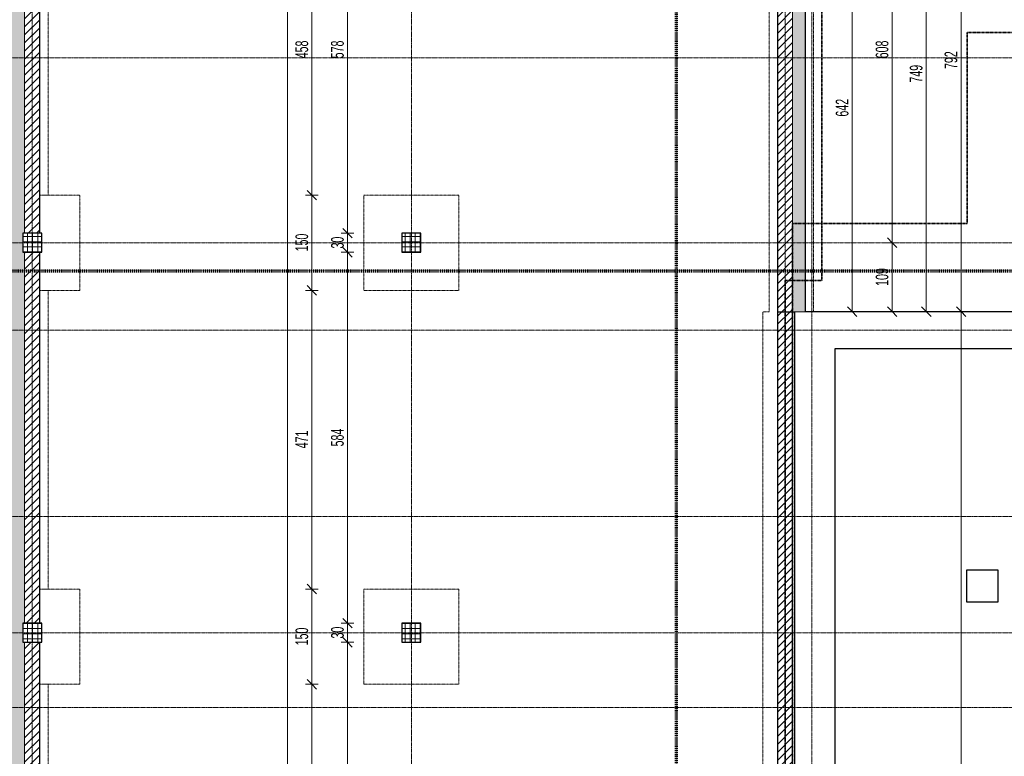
# Model space of a CAD drawing. Header units: millimetres. Extents: x 5238 to 82933, y -25411 to 16830.
# Tile 7 of 11: x 28610 to 44122, y -4339 to 7266. Entities that reach past the tile are written whole.
import ezdxf

# ---------------------------------------------------------------- set-up
doc = ezdxf.new("R2010")
doc.units = ezdxf.units.MM
for name, pattern in [('__FK_przerywana', [3.2004, 1.6002, -1.6002]), ('Kreska', [6.35, 3.175, -3.175]), ('Linia siatki', [22.225, 12.7, -3.175, 3.175, -3.175])]:
    doc.linetypes.add(name, pattern=pattern)
for name, color, linetype, lineweight in [('A-ANNO-DIMS', 7, 'Continuous', 5), ('A-ANNO-DIMS-100', 7, 'Continuous', 5), ('A-WALL', 7, 'Continuous', 5), ('A-WALL-PATT', 7, 'Continuous', 35), ('G-ANNO-SYMB', 7, 'Continuous', 5), ('S-COLS', 7, 'Continuous', 5), ('S-COLS-SYMB', 7, 'Continuous', 25), ('S-FNDN', 7, 'Continuous', 5), ('S-GRID', 7, 'Continuous', 5)]:
    doc.layers.add(name, color=color, linetype=linetype, lineweight=lineweight)
doc.layers.add('A-DETL', color=7, linetype='Continuous', lineweight=5, true_color=0x00a600)
doc.styles.add('Arial_3', font='arial.ttf', dxfattribs={"width": 0.6, "height": 200})
doc.dimstyles.new('standard_wielkość_otworów', dxfattribs={"dimscale": 304.8, "dimtxt": 204.05188, "dimasz": 0.492126, "dimexe": 0.328084, "dimexo": 0.0625, "dimgap": 0, "dimtad": 1, "dimdec": 0, "dimlfac": 0.1, "dimzin": 0, "dimdsep": 46, "dimtxsty": 'Arial_3', "dimblk1": 'OBLIQUE', "dimblk2": 'OBLIQUE', "dimsah": 1, "dimcen": 0.09, "dimazin": 0, "dimtfac": 1, "dimtdec": 4, "dimtix": 1, "dimtmove": 0, "dimatfit": 3, "dimfxl": 0.328084, "dimfxlon": 1, "dimtvp": 1, "dimtolj": 1, "dimtzin": 0, "dimarcsym": 2})
pattern_1 = [(45, (76900.565, 0), (-63.63961, 63.63961), [])]
pattern_2 = [(0, (76900.565, 0), (95.25, 54.993), [63.5, -127]), (120, (76900.565, 0), (-95.250335, 54.99242), [63.5, -127]), (60, (76900.565, 0), (-0.000335, 109.98542), [0, -127, 63.5, 0])]

# ---------------------------------------------------------------- blocks, each defined once
blk = doc.blocks.new('SKo Słup prefabrykowany ___FK_04_0 - S1 30X30-1773293-RZUT FUNDAMENTÓW')
at = {"layer": 'S-COLS'}
h = blk.add_hatch(dxfattribs=at)
h.set_pattern_fill('FP_5', color=256, style=0, pattern_type=2)
h.set_pattern_definition([(0, (48093.416, -3751.59), (0, 80), []), (90, (48093.416, -3751.59), (-80, 5e-15), [])])
h.paths.add_polyline_path([(150, -150), (150, 150), (-150, 150), (-150, -150)])
at = {"layer": 'S-COLS-SYMB'}
for p, q in [((-150, 150), (-150, -150)), ((150, 150), (-150, 150)), ((150, -150), (150, 150)), ((-150, -150), (150, -150))]:
    blk.add_line(p, q, dxfattribs=at)
blk = doc.blocks.new('SKo Słup prefabrykowany ___FK_04_0 - S1 30X30-V2-RZUT FUNDAMENTÓW')
at = {"layer": 'S-COLS'}
h = blk.add_hatch(dxfattribs=at)
h.set_pattern_fill('FP_6', color=256, style=0, pattern_type=2)
h.set_pattern_definition([(0, (48093.416, 2392.41), (0, 80), []), (90, (48093.416, 2392.41), (-80, 5e-15), [])])
h.paths.add_polyline_path([(150, -150), (150, 150), (-150, 150), (-150, -150)])
at = {"layer": 'S-COLS-SYMB'}
for p, q in [((-150, 150), (-150, -150)), ((150, 150), (-150, 150)), ((150, -150), (150, 150)), ((-150, -150), (150, -150))]:
    blk.add_line(p, q, dxfattribs=at)
blk = doc.blocks.new('SKo Słup prefabrykowany ___FK_04_0 - S1 30X30-V5-RZUT FUNDAMENTÓW')
at = {"layer": 'S-COLS'}
h = blk.add_hatch(dxfattribs=at)
h.set_pattern_fill('FP_9', color=256, style=0, pattern_type=2)
h.set_pattern_definition([(0, (42120.416, -3751.59), (0, 80), []), (90, (42120.416, -3751.59), (-80, 5e-15), [])])
h.paths.add_polyline_path([(150, -150), (150, 150), (-150, 150), (-150, -150)])
at = {"layer": 'S-COLS-SYMB'}
for p, q in [((-150, 150), (-150, -150)), ((150, 150), (-150, 150)), ((150, -150), (150, 150)), ((-150, -150), (150, -150))]:
    blk.add_line(p, q, dxfattribs=at)
blk = doc.blocks.new('SKo Słup prefabrykowany ___FK_04_0 - S1 30X30-V6-RZUT FUNDAMENTÓW')
at = {"layer": 'S-COLS'}
h = blk.add_hatch(dxfattribs=at)
h.set_pattern_fill('FP_10', color=256, style=0, pattern_type=2)
h.set_pattern_definition([(0, (42120.416, 2392.41), (0, 80), []), (90, (42120.416, 2392.41), (-80, 5e-15), [])])
h.paths.add_polyline_path([(150, -150), (150, 150), (-150, 150), (-150, -150)])
at = {"layer": 'S-COLS-SYMB'}
for p, q in [((-150, 150), (-150, -150)), ((150, 150), (-150, 150)), ((150, -150), (150, 150)), ((-150, -150), (150, -150))]:
    blk.add_line(p, q, dxfattribs=at)
blk = doc.blocks.new('Footing-Rectangular - 1_5x1_5x0_5-1774017-RZUT FUNDAMENTÓW')
at = {"layer": 'S-FNDN', "linetype": '__FK_przerywana'}
for p, q in [((750, 750), (-750, 750)), ((-750, 750), (-750, -750)), ((750, -750), (750, 750)), ((-750, -750), (750, -750))]:
    blk.add_line(p, q, dxfattribs=at)
blk = doc.blocks.new('DIMBLOCK17-RZUT FUNDAMENTÓW')
at = {"layer": 'A-ANNO-DIMS-100', "color": 250, "true_color": 0x303030, "transparency": 16777216}
for p, q in [((43441, 2666), (43341, 2666)), ((43441, 2666), (43366, 2741)), ((43441, -13854), (43441, 2666)), ((43441, 2666), (43516, 2591)), ((43441, 2666), (43541, 2666)), ((43441, -13854), (43366, -13779)), ((43441, -13854), (43341, -13854)), ((43441, -13854), (43516, -13929)), ((43441, -13854), (43541, -13854))]:
    blk.add_line(p, q, dxfattribs=at)
at = {"layer": 'A-ANNO-DIMS-100', "color": 0, "transparency": 16777216, "insert": (43181, -5776), "char_height": 200, "width": 436.98, "attachment_point": 1, "rotation": 90, "line_spacing_factor": 0.941778, "style": 'Arial_3'}
blk.add_mtext('1652', dxfattribs=at)
blk = doc.blocks.new('_Oblique')
at = {"color": 0, "linetype": 'ByBlock', "lineweight": -2}
blk.add_line((-0.5, -0.5), (0.5, 0.5), dxfattribs=at)
blk = doc.blocks.new('DIMBLOCK57-RZUT FUNDAMENTÓW')
at = {"layer": 'A-ANNO-DIMS-100', "color": 250, "true_color": 0x303030, "transparency": 16777216}
for p, q in [((41725, 9086), (41650, 9161)), ((41725, 9086), (41625, 9086)), ((41725, 9086), (41725, 2666)), ((41725, 9086), (41800, 9011)), ((41725, 9086), (41825, 9086)), ((41725, 2666), (41625, 2666)), ((41725, 2666), (41650, 2741)), ((41725, 2666), (41800, 2591)), ((41725, 2666), (41825, 2666))]:
    blk.add_line(p, q, dxfattribs=at)
at = {"layer": 'A-ANNO-DIMS-100', "color": 0, "transparency": 16777216, "insert": (41466, 5739), "char_height": 200, "width": 327.74, "attachment_point": 1, "rotation": 90, "line_spacing_factor": 0.941778, "style": 'Arial_3'}
blk.add_mtext('642', dxfattribs=at)
blk = doc.blocks.new('DIMBLOCK59-RZUT FUNDAMENTÓW')
at = {"layer": 'A-ANNO-DIMS-100', "color": 250, "true_color": 0x303030, "transparency": 16777216}
for p, q in [((42355, 9836), (42255, 9836)), ((42355, 9836), (42280, 9911)), ((42355, 9836), (42355, 3752)), ((42355, 9836), (42430, 9761)), ((42355, 9836), (42455, 9836)), ((42355, 3752), (42255, 3752)), ((42355, 3752), (42280, 3827)), ((42355, 3752), (42430, 3677)), ((42355, 3752), (42455, 3752))]:
    blk.add_line(p, q, dxfattribs=at)
at = {"layer": 'A-ANNO-DIMS-100', "color": 0, "transparency": 16777216, "insert": (42095, 6657), "char_height": 200, "width": 327.74, "attachment_point": 1, "rotation": 90, "line_spacing_factor": 0.941778, "style": 'Arial_3'}
blk.add_mtext('608', dxfattribs=at)
blk = doc.blocks.new('DIMBLOCK60-RZUT FUNDAMENTÓW')
at = {"layer": 'A-ANNO-DIMS-100', "color": 250, "true_color": 0x303030, "transparency": 16777216}
for p, q in [((42355, 3752), (42255, 3752)), ((42355, 3752), (42280, 3827)), ((42355, 3752), (42355, 2666)), ((42355, 3752), (42430, 3677)), ((42355, 3752), (42455, 3752)), ((42355, 2666), (42255, 2666)), ((42355, 2666), (42280, 2741)), ((42355, 2666), (42430, 2591)), ((42355, 2666), (42455, 2666))]:
    blk.add_line(p, q, dxfattribs=at)
at = {"layer": 'A-ANNO-DIMS-100', "color": 0, "transparency": 16777216, "insert": (42095, 3072), "char_height": 200, "width": 327.74, "attachment_point": 1, "rotation": 90, "line_spacing_factor": 0.941778, "style": 'Arial_3'}
blk.add_mtext('109', dxfattribs=at)
blk = doc.blocks.new('DIMBLOCK62-RZUT FUNDAMENTÓW')
at = {"layer": 'A-ANNO-DIMS-100', "color": 250, "true_color": 0x303030, "transparency": 16777216}
for p, q in [((42892, 10156), (42792, 10156)), ((42892, 10156), (42817, 10231)), ((42892, 10156), (42892, 2666)), ((42892, 10156), (42967, 10081)), ((42892, 10156), (42992, 10156)), ((42892, 2666), (42792, 2666)), ((42892, 2666), (42817, 2741)), ((42892, 2666), (42967, 2591)), ((42892, 2666), (42992, 2666))]:
    blk.add_line(p, q, dxfattribs=at)
at = {"layer": 'A-ANNO-DIMS-100', "color": 0, "transparency": 16777216, "insert": (42632, 6274), "char_height": 200, "width": 327.74, "attachment_point": 1, "rotation": 90, "line_spacing_factor": 0.941778, "style": 'Arial_3'}
blk.add_mtext('749', dxfattribs=at)
blk = doc.blocks.new('DIMBLOCK63-RZUT FUNDAMENTÓW')
at = {"layer": 'A-ANNO-DIMS-100', "color": 250, "true_color": 0x303030, "transparency": 16777216}
for p, q in [((43441, 10586), (43341, 10586)), ((43441, 10586), (43366, 10661)), ((43441, 10586), (43441, 2666)), ((43441, 10586), (43516, 10511)), ((43441, 10586), (43541, 10586)), ((43441, 2666), (43341, 2666)), ((43441, 2666), (43366, 2741)), ((43441, 2666), (43516, 2591)), ((43441, 2666), (43541, 2666))]:
    blk.add_line(p, q, dxfattribs=at)
at = {"layer": 'A-ANNO-DIMS-100', "color": 0, "transparency": 16777216, "insert": (43181, 6489), "char_height": 200, "width": 327.74, "attachment_point": 1, "rotation": 90, "line_spacing_factor": 0.941778, "style": 'Arial_3'}
blk.add_mtext('792', dxfattribs=at)
blk = doc.blocks.new('DIMBLOCK71-RZUT FUNDAMENTÓW')
at = {"layer": 'A-ANNO-DIMS-100', "color": 250, "true_color": 0x303030, "transparency": 16777216}
for p, q in [((33213, -3204), (33113, -3204)), ((33213, -3204), (33138, -3129)), ((33213, -7786), (33213, -3204)), ((33213, -3204), (33288, -3279)), ((33213, -3204), (33313, -3204)), ((33213, -7786), (33138, -7711)), ((33213, -7786), (33113, -7786)), ((33213, -7786), (33288, -7861)), ((33213, -7786), (33313, -7786))]:
    blk.add_line(p, q, dxfattribs=at)
at = {"layer": 'A-ANNO-DIMS-100', "color": 0, "transparency": 16777216, "insert": (32954, -5632), "char_height": 200, "width": 327.74, "attachment_point": 1, "rotation": 90, "line_spacing_factor": 0.941778, "style": 'Arial_3'}
blk.add_mtext('458', dxfattribs=at)
blk = doc.blocks.new('DIMBLOCK72-RZUT FUNDAMENTÓW')
at = {"layer": 'A-ANNO-DIMS-100', "color": 250, "true_color": 0x303030, "transparency": 16777216}
for p, q in [((33213, -1704), (33113, -1704)), ((33213, -1704), (33138, -1629)), ((33213, -3204), (33213, -1704)), ((33213, -1704), (33288, -1779)), ((33213, -1704), (33313, -1704)), ((33213, -3204), (33113, -3204)), ((33213, -3204), (33138, -3129)), ((33213, -3204), (33288, -3279)), ((33213, -3204), (33313, -3204))]:
    blk.add_line(p, q, dxfattribs=at)
at = {"layer": 'A-ANNO-DIMS-100', "color": 0, "transparency": 16777216, "insert": (32954, -2591), "char_height": 200, "width": 327.74, "attachment_point": 1, "rotation": 90, "line_spacing_factor": 0.941778, "style": 'Arial_3'}
blk.add_mtext('150', dxfattribs=at)
blk = doc.blocks.new('DIMBLOCK73-RZUT FUNDAMENTÓW')
at = {"layer": 'A-ANNO-DIMS-100', "color": 250, "true_color": 0x303030, "transparency": 16777216}
for p, q in [((33213, 3002), (33113, 3002)), ((33213, 3002), (33138, 3077)), ((33213, -1704), (33213, 3002)), ((33213, 3002), (33288, 2927)), ((33213, 3002), (33313, 3002)), ((33213, -1704), (33113, -1704)), ((33213, -1704), (33138, -1629)), ((33213, -1704), (33288, -1779)), ((33213, -1704), (33313, -1704))]:
    blk.add_line(p, q, dxfattribs=at)
at = {"layer": 'A-ANNO-DIMS-100', "color": 0, "transparency": 16777216, "insert": (32954, 512), "char_height": 200, "width": 327.74, "attachment_point": 1, "rotation": 90, "line_spacing_factor": 0.941778, "style": 'Arial_3'}
blk.add_mtext('471', dxfattribs=at)
blk = doc.blocks.new('DIMBLOCK74-RZUT FUNDAMENTÓW')
at = {"layer": 'A-ANNO-DIMS-100', "color": 250, "true_color": 0x303030, "transparency": 16777216}
for p, q in [((33213, 4502), (33113, 4502)), ((33213, 4502), (33138, 4577)), ((33213, 3002), (33213, 4502)), ((33213, 4502), (33288, 4427)), ((33213, 4502), (33313, 4502)), ((33213, 3002), (33113, 3002)), ((33213, 3002), (33138, 3077)), ((33213, 3002), (33288, 2927)), ((33213, 3002), (33313, 3002))]:
    blk.add_line(p, q, dxfattribs=at)
at = {"layer": 'A-ANNO-DIMS-100', "color": 0, "transparency": 16777216, "insert": (32954, 3615), "char_height": 200, "width": 327.74, "attachment_point": 1, "rotation": 90, "line_spacing_factor": 0.941778, "style": 'Arial_3'}
blk.add_mtext('150', dxfattribs=at)
blk = doc.blocks.new('DIMBLOCK75-RZUT FUNDAMENTÓW')
at = {"layer": 'A-ANNO-DIMS-100', "color": 250, "true_color": 0x303030, "transparency": 16777216}
for p, q in [((33213, 9086), (33138, 9161)), ((33213, 9086), (33113, 9086)), ((33213, 4502), (33213, 9086)), ((33213, 9086), (33288, 9011)), ((33213, 9086), (33313, 9086)), ((33213, 4502), (33113, 4502)), ((33213, 4502), (33138, 4577)), ((33213, 4502), (33288, 4427)), ((33213, 4502), (33313, 4502))]:
    blk.add_line(p, q, dxfattribs=at)
at = {"layer": 'A-ANNO-DIMS-100', "color": 0, "transparency": 16777216, "insert": (32954, 6657), "char_height": 200, "width": 327.74, "attachment_point": 1, "rotation": 90, "line_spacing_factor": 0.941778, "style": 'Arial_3'}
blk.add_mtext('458', dxfattribs=at)
blk = doc.blocks.new('DIMBLOCK79-RZUT FUNDAMENTÓW')
at = {"layer": 'A-ANNO-DIMS-100', "color": 250, "true_color": 0x303030, "transparency": 16777216}
for p, q in [((33775, 9686), (33675, 9686)), ((33775, 9686), (33700, 9761)), ((33775, 9686), (33775, 3902)), ((33775, 9686), (33850, 9611)), ((33775, 9686), (33875, 9686)), ((33775, 3902), (33675, 3902)), ((33775, 3902), (33700, 3977)), ((33775, 3902), (33850, 3827)), ((33775, 3902), (33875, 3902))]:
    blk.add_line(p, q, dxfattribs=at)
at = {"layer": 'A-ANNO-DIMS-100', "color": 0, "transparency": 16777216, "insert": (33515, 6657), "char_height": 200, "width": 327.74, "attachment_point": 1, "rotation": 90, "line_spacing_factor": 0.941778, "style": 'Arial_3'}
blk.add_mtext('578', dxfattribs=at)
blk = doc.blocks.new('DIMBLOCK80-RZUT FUNDAMENTÓW')
at = {"layer": 'A-ANNO-DIMS-100', "color": 250, "true_color": 0x303030, "transparency": 16777216}
for p, q in [((33775, 3902), (33675, 3902)), ((33775, 3902), (33700, 3977)), ((33775, 3902), (33775, 3602)), ((33775, 3902), (33850, 3827)), ((33775, 3902), (33875, 3902)), ((33775, 3602), (33675, 3602)), ((33775, 3602), (33700, 3677)), ((33775, 3602), (33850, 3527)), ((33775, 3602), (33875, 3602))]:
    blk.add_line(p, q, dxfattribs=at)
at = {"layer": 'A-ANNO-DIMS-100', "color": 0, "transparency": 16777216, "insert": (33515, 3661), "char_height": 200, "width": 218.49, "attachment_point": 1, "rotation": 90, "line_spacing_factor": 0.941778, "style": 'Arial_3'}
blk.add_mtext('30', dxfattribs=at)
blk = doc.blocks.new('DIMBLOCK81-RZUT FUNDAMENTÓW')
at = {"layer": 'A-ANNO-DIMS-100', "color": 250, "true_color": 0x303030, "transparency": 16777216}
for p, q in [((33775, 3602), (33675, 3602)), ((33775, 3602), (33700, 3677)), ((33775, 3602), (33775, -2242)), ((33775, 3602), (33850, 3527)), ((33775, 3602), (33875, 3602)), ((33775, -2242), (33700, -2167)), ((33775, -2242), (33675, -2242)), ((33775, -2242), (33850, -2317)), ((33775, -2242), (33875, -2242))]:
    blk.add_line(p, q, dxfattribs=at)
at = {"layer": 'A-ANNO-DIMS-100', "color": 0, "transparency": 16777216, "insert": (33515, 543), "char_height": 200, "width": 327.74, "attachment_point": 1, "rotation": 90, "line_spacing_factor": 0.941778, "style": 'Arial_3'}
blk.add_mtext('584', dxfattribs=at)
blk = doc.blocks.new('DIMBLOCK82-RZUT FUNDAMENTÓW')
at = {"layer": 'A-ANNO-DIMS-100', "color": 250, "true_color": 0x303030, "transparency": 16777216}
for p, q in [((33775, -2242), (33700, -2167)), ((33775, -2242), (33675, -2242)), ((33775, -2242), (33775, -2542)), ((33775, -2242), (33850, -2317)), ((33775, -2242), (33875, -2242)), ((33775, -2542), (33700, -2467)), ((33775, -2542), (33675, -2542)), ((33775, -2542), (33850, -2617)), ((33775, -2542), (33875, -2542))]:
    blk.add_line(p, q, dxfattribs=at)
at = {"layer": 'A-ANNO-DIMS-100', "color": 0, "transparency": 16777216, "insert": (33515, -2483), "char_height": 200, "width": 218.49, "attachment_point": 1, "rotation": 90, "line_spacing_factor": 0.941778, "style": 'Arial_3'}
blk.add_mtext('30', dxfattribs=at)
blk = doc.blocks.new('DIMBLOCK83-RZUT FUNDAMENTÓW')
at = {"layer": 'A-ANNO-DIMS-100', "color": 250, "true_color": 0x303030, "transparency": 16777216}
for p, q in [((33775, -2542), (33700, -2467)), ((33775, -2542), (33675, -2542)), ((33775, -2542), (33775, -8386)), ((33775, -2542), (33850, -2617)), ((33775, -2542), (33875, -2542)), ((33775, -8386), (33700, -8311)), ((33775, -8386), (33675, -8386)), ((33775, -8386), (33850, -8461)), ((33775, -8386), (33875, -8386))]:
    blk.add_line(p, q, dxfattribs=at)
at = {"layer": 'A-ANNO-DIMS-100', "color": 0, "transparency": 16777216, "insert": (33515, -5601), "char_height": 200, "width": 327.74, "attachment_point": 1, "rotation": 90, "line_spacing_factor": 0.941778, "style": 'Arial_3'}
blk.add_mtext('584', dxfattribs=at)
blk = doc.blocks.new('DIMBLOCK92-RZUT FUNDAMENTÓW')
at = {"layer": 'A-ANNO-DIMS-100', "color": 250, "true_color": 0x303030, "transparency": 16777216}
for p, q in [((32830, 9716), (32755, 9791)), ((32830, 9716), (32730, 9716)), ((32830, -20704), (32830, 9716)), ((32830, 9716), (32905, 9641)), ((32830, 9716), (32930, 9716)), ((32830, -20704), (32755, -20629)), ((32830, -20704), (32730, -20704)), ((32830, -20704), (32905, -20779)), ((32830, -20704), (32930, -20704))]:
    blk.add_line(p, q, dxfattribs=at)
at = {"layer": 'A-ANNO-DIMS-100', "color": 0, "transparency": 16777216, "insert": (32571, -5676), "char_height": 200, "width": 436.98, "attachment_point": 1, "rotation": 90, "line_spacing_factor": 0.941778, "style": 'Arial_3'}
blk.add_mtext('3042', dxfattribs=at)

msp = doc.modelspace()

# ---------------------------------------------------------------- hatches: boundary and pattern name
at = {"layer": 'A-WALL-PATT', "lineweight": 5}
h = msp.add_hatch(dxfattribs=at)
h.set_pattern_fill('FP_2', color=256, style=0, pattern_type=2)
h.set_pattern_definition(pattern_2)
h.paths.add_polyline_path([(40787.1, 2665.6), (40987.1, 2665.6), (40987.1, 10155.6), (40787.1, 10155.6), (40787.1, 9985.6), (40817.1, 9985.6), (40817.1, 9685.6), (40787.1, 9685.6), (40787.1, 5492.5)])
h = msp.add_hatch(dxfattribs=at)
h.set_pattern_fill('FP_2', color=256, style=0, pattern_type=2)
h.set_pattern_definition(pattern_2)
h.paths.add_polyline_path([(28487.1, -21144.4), (28687.1, -21144.4), (28687.1, -20974.4), (28657.1, -20974.4), (28657.1, -20674.4), (28687.1, -20674.4), (28687.1, -14830.4), (28657.1, -14830.4), (28657.1, -14530.4), (28687.1, -14530.4), (28687.1, -8686.4), (28657.1, -8686.4), (28657.1, -8386.4), (28687.1, -8386.4), (28687.1, -2542.4), (28657.1, -2542.4), (28657.1, -2242.4), (28687.1, -2242.4), (28687.1, 3601.6), (28657.1, 3601.6), (28657.1, 3901.6), (28687.1, 3901.6), (28687.1, 9685.6), (28657.1, 9685.6), (28657.1, 9955.6), (28487.1, 9955.6), (28487.1, -20974.4)])
at = {"layer": 'A-WALL-PATT', "lineweight": 5, "true_color": 0x787878}
h = msp.add_hatch(dxfattribs=at)
h.set_pattern_fill('FP_1', color=8, style=0, pattern_type=2)
h.set_pattern_definition(pattern_1)
h.paths.add_polyline_path([(28927.1, -20674.4), (28927.1, -14830.4), (28687.1, -14830.4), (28687.1, -20674.4), (28926.9, -20674.4)])
h.paths.add_polyline_path([(28927.1, -14530.4), (28927.1, -8686.4), (28687.1, -8686.4), (28687.1, -14530.4), (28878.4, -14530.4)])
h.paths.add_polyline_path([(28830, -8386.4), (28927.1, -8386.4), (28927.1, -2542.4), (28687.1, -2542.4), (28687.1, -8386.4)])
h.paths.add_polyline_path([(28927.1, -2242.4), (28927.1, 3601.6), (28687.1, 3601.6), (28687.1, -2242.4), (28781.5, -2242.4)])
h.paths.add_polyline_path([(28927.1, 3901.6), (28927.1, 9685.6), (28687.1, 9685.6), (28687.1, 3901.6), (28733, 3901.6)])
h = msp.add_hatch(dxfattribs=at)
h.set_pattern_fill('FP_1', color=8, style=0, pattern_type=2)
h.set_pattern_definition(pattern_1)
h.paths.add_polyline_path([(40547.1, 2665.6), (40787.1, 2665.6), (40787.1, 9685.6), (40547.1, 9685.6), (40547.1, 5492.5)])
at = {"layer": 'A-WALL-PATT', "lineweight": 5}
h = msp.add_hatch(dxfattribs=at)
h.set_pattern_fill('FP_1', color=256, style=0, pattern_type=2)
h.set_pattern_definition(pattern_1)
h.paths.add_polyline_path([(40787.1, -13854.4), (40787.1, 2665.6), (40547.1, 2665.6), (40547.1, -13854.4)])

# ---------------------------------------------------------------- linework, layer by layer
at = {"layer": 'A-DETL', "color": 4, "linetype": '__FK_przerywana', "lineweight": 35, "true_color": 0x00ffff}
for p, q in [((41247.1, 3155.6), (41247.1, 13955.6)), ((41247.1, 3155.6), (40667.1, 3155.6)), ((40667.1, 3155.6), (40667.1, -14104.4))]:
    msp.add_line(p, q, dxfattribs=at)
at = {"layer": 'A-DETL', "color": 6, "linetype": '__FK_przerywana', "lineweight": 35, "true_color": 0xff00ff}
for p, q in [((43537.1, 4055.6), (43537.1, 7065.6)), ((43537.1, 7065.6), (68987.1, 7065.6)), ((43537.1, 4055.6), (40787.1, 4055.6)), ((40787.1, 4055.6), (40787.1, -13584.4))]:
    msp.add_line(p, q, dxfattribs=at)
at = {"layer": 'A-WALL', "lineweight": 25}
for p, q in [((40987.1, 2665.6), (40987.1, 10155.6)), ((28927.1, 3901.6), (28927.1, 9685.6)), ((40547.1, 9685.6), (40547.1, -20674.4)), ((28927.1, -2242.4), (28927.1, 3601.6)), ((40547.1, 2665.6), (40817.1, 2665.6)), ((40787.1, -13854.4), (40787.1, 2665.6)), ((40817.1, 2665.6), (40817.1, -13854.4)), ((46847.1, 2665.6), (40987.1, 2665.6)), ((41457.1, 2085.6), (46877.1, 2085.6)), ((41457.1, -13274.4), (41457.1, 2085.6)), ((44023.4, -1404.4), (43523.4, -1404.4)), ((43523.4, -1404.4), (43523.4, -1904.4)), ((44023.4, -1904.4), (44023.4, -1404.4)), ((43523.4, -1904.4), (44023.4, -1904.4)), ((28927.1, -8386.4), (28927.1, -2542.4))]:
    msp.add_line(p, q, dxfattribs=at)
at = {"layer": 'A-WALL'}
for p, q in [((28687.1, 3901.6), (28687.1, 9685.6)), ((40787.1, 9685.6), (40787.1, 2665.6)), ((28687.1, -2242.4), (28687.1, 3601.6)), ((40987.1, 2665.6), (40817.1, 2665.6)), ((28687.1, -8386.4), (28687.1, -2542.4))]:
    msp.add_line(p, q, dxfattribs=at)
at = {"layer": 'G-ANNO-SYMB', "linetype": 'Kreska', "lineweight": 70}
for p, q in [((38951.1, 15722.5), (38951.1, -24399.8)), ((24483, 3311.8), (76215.9, 3311.8))]:
    msp.add_line(p, q, dxfattribs=at)
at = {"layer": 'S-FNDN', "linetype": '__FK_przerywana'}
for p, q in [((29057.1, 4501.6), (29057.1, 9085.6)), ((40417.1, 9085.6), (40417.1, 2665.6)), ((41117.1, 2665.6), (41117.1, 9085.6)), ((28927.1, 4501.6), (29057.1, 4501.6)), ((29057.1, 4501.6), (28927.1, 4501.6)), ((29557.1, 4501.6), (29057.1, 4501.6)), ((29557.1, 3001.6), (29557.1, 4501.6)), ((29057.1, 3001.6), (28927.1, 3001.6)), ((28927.1, 3001.6), (29057.1, 3001.6)), ((29057.1, -1704.1), (29057.1, 3001.6)), ((29057.1, 3001.6), (29557.1, 3001.6)), ((40317.1, 2665.6), (40417.1, 2665.6)), ((40317.1, 2665.6), (40317.1, -13854.4)), ((28927.1, -1704.1), (29057.1, -1704.1)), ((29057.1, -1704.1), (28927.1, -1704.1)), ((29557.1, -1704.1), (29057.1, -1704.1)), ((29557.1, -3204.1), (29557.1, -1704.1)), ((29057.1, -3204.1), (28927.1, -3204.1)), ((28927.1, -3204.1), (29057.1, -3204.1)), ((29057.1, -7786.4), (29057.1, -3204.1)), ((29057.1, -3204.1), (29557.1, -3204.1))]:
    msp.add_line(p, q, dxfattribs=at)
at = {"layer": 'S-GRID', "linetype": 'Linia siatki'}
for p, q in [((28807.1, 15853.3), (28807.1, -23865.3)), ((34780.1, 15853.3), (34780.1, -23865.3)), ((40667.1, 15853.3), (40667.1, -23865.3)), ((41087.1, 10521.6), (41087.1, -21375.5)), ((21033.8, 6665.6), (76009.6, 6665.6)), ((21033.8, 3751.6), (78188.3, 3751.6)), ((21033.8, 2375.6), (78188.3, 2375.6)), ((21033.8, -559.4), (78188.3, -559.4)), ((21033.8, -2392.4), (78188.3, -2392.4)), ((21033.8, -3569.4), (78188.3, -3569.4))]:
    msp.add_line(p, q, dxfattribs=at)

# ---------------------------------------------------------------- block references
at = {"layer": 'S-COLS-SYMB', "lineweight": 18}
for name, p in [('SKo Słup prefabrykowany ___FK_04_0 - S1 30X30-1773293-RZUT FUNDAMENTÓW', (28807.1, 3751.6)), ('SKo Słup prefabrykowany ___FK_04_0 - S1 30X30-V5-RZUT FUNDAMENTÓW', (34780.1, 3751.6)), ('SKo Słup prefabrykowany ___FK_04_0 - S1 30X30-V2-RZUT FUNDAMENTÓW', (28807.1, -2392.4)), ('SKo Słup prefabrykowany ___FK_04_0 - S1 30X30-V6-RZUT FUNDAMENTÓW', (34780.1, -2392.4))]:
    msp.add_blockref(name, p, dxfattribs=at)
at = {"layer": 'S-FNDN', "linetype": '__FK_przerywana'}
for p in [(34780.1, 3751.6), (34780.1, -2454.1)]:
    msp.add_blockref('Footing-Rectangular - 1_5x1_5x0_5-1774017-RZUT FUNDAMENTÓW', p, dxfattribs=at)

# ---------------------------------------------------------------- dimensions: what is measured, and where the dimension line sits
at = {"layer": 'A-ANNO-DIMS', "color": 250, "true_color": 0x303030}
for base, p1, p2, override, picture, middle in [((43440.7, 2665.6), (43340.7, 10585.6), (43540.7, 2665.6), {"dimpost": '<>', "dimfxl": 7922.52485}, 'DIMBLOCK63-RZUT FUNDAMENTÓW', (43338.6, 6625.6)), ((42891.7, 2665.6), (42791.7, 10155.6), (42991.7, 2665.6), {"dimpost": '<>', "dimfxl": 7492.669751}, 'DIMBLOCK62-RZUT FUNDAMENTÓW', (42789.5, 6410.6)), ((32830.2, 9715.6), (32730.2, -20704.4), (32730.2, 9715.6), {"dimpost": '<>', "dimfxl": 30420}, 'DIMBLOCK92-RZUT FUNDAMENTÓW', (32728, -5494.4)), ((42354.8, 3751.6), (42454.8, 9835.6), (42454.8, 3751.6), {"dimpost": '<>', "dimfxl": 6084}, 'DIMBLOCK59-RZUT FUNDAMENTÓW', (42252.7, 6793.6)), ((33775.1, 3901.6), (33875.1, 9685.6), (33875.1, 3901.6), {"dimpost": '<>', "dimfxl": 5784}, 'DIMBLOCK79-RZUT FUNDAMENTÓW', (33673, 6793.6)), ((33213.3, 9085.6), (33313.3, 4501.6), (33313.3, 9085.6), {"dimpost": '<>', "dimfxl": 4584}, 'DIMBLOCK75-RZUT FUNDAMENTÓW', (33111.2, 6793.6)), ((41725.4, 2665.6), (41625.4, 9085.6), (41825.4, 2665.6), {"dimpost": '<>', "dimfxl": 6423.114509}, 'DIMBLOCK57-RZUT FUNDAMENTÓW', (41623.3, 5875.6)), ((33213.3, 4501.6), (33313.3, 3001.6), (33313.3, 4501.6), {"dimpost": '<>', "dimfxl": 1500}, 'DIMBLOCK74-RZUT FUNDAMENTÓW', (33111.2, 3751.6)), ((33775.1, 3601.6), (33875.1, 3901.6), (33875.1, 3601.6), {"dimpost": '<>', "dimfxl": 300}, 'DIMBLOCK80-RZUT FUNDAMENTÓW', (33672.9, 3751.6)), ((42354.8, 2665.6), (42454.8, 3751.6), (42454.8, 2665.6), {"dimpost": '<>', "dimfxl": 1086}, 'DIMBLOCK60-RZUT FUNDAMENTÓW', (42252.7, 3208.6)), ((33775.1, -2242.4), (33875.1, 3601.6), (33875.1, -2242.4), {"dimpost": '<>', "dimfxl": 5844}, 'DIMBLOCK81-RZUT FUNDAMENTÓW', (33673, 679.6)), ((33213.3, 3001.6), (33313.3, -1704.1), (33313.3, 3001.6), {"dimpost": '<>', "dimfxl": 4705.725719}, 'DIMBLOCK73-RZUT FUNDAMENTÓW', (33112.9, 648.7)), ((43440.7, 2665.6), (43340.7, -13854.4), (43340.7, 2665.6), {"dimpost": '<>', "dimfxl": 16520}, 'DIMBLOCK17-RZUT FUNDAMENTÓW', (43338.6, -5594.4)), ((33213.3, -1704.1), (33313.3, -3204.1), (33313.3, -1704.1), {"dimpost": '<>', "dimfxl": 1500}, 'DIMBLOCK72-RZUT FUNDAMENTÓW', (33111.2, -2454.1)), ((33775.1, -2542.4), (33875.1, -2242.4), (33875.1, -2542.4), {"dimpost": '<>', "dimfxl": 300}, 'DIMBLOCK82-RZUT FUNDAMENTÓW', (33672.9, -2392.4)), ((33775.1, -8386.4), (33875.1, -2542.4), (33875.1, -8386.4), {"dimpost": '<>', "dimfxl": 5844}, 'DIMBLOCK83-RZUT FUNDAMENTÓW', (33673, -5464.4)), ((33213.3, -3204.1), (33313.3, -7786.4), (33313.3, -3204.1), {"dimpost": '<>', "dimfxl": 4582.274281}, 'DIMBLOCK71-RZUT FUNDAMENTÓW', (33111.2, -5495.3))]:
    dim = msp.add_linear_dim(base=base, p1=p1, p2=p2, angle=90, dimstyle='standard_wielkość_otworów', override=override, dxfattribs=at)
    dim.commit()
    dim.dimension.update_dxf_attribs({"geometry": picture, "text_midpoint": middle})

doc.saveas('drawing.dxf')
